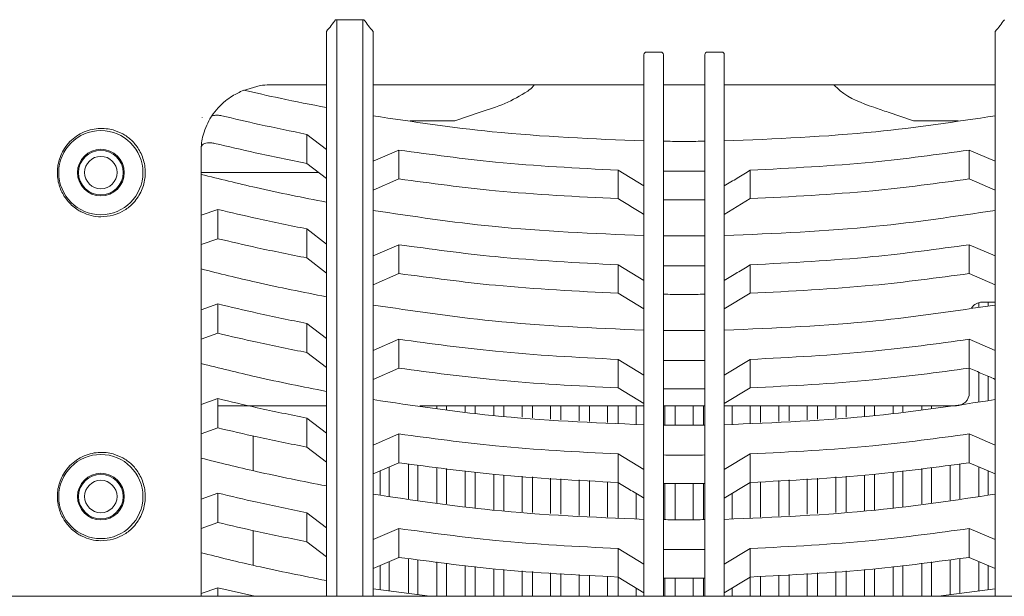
# Model space of a CAD drawing. Header units: millimetres. Extents: x 63 to 559, y 25 to 389.
# Tile 53 of 88: x 235 to 254, y 363 to 374. Entities that reach past the tile are written whole.
import ezdxf

# ---------------------------------------------------------------- set-up
doc = ezdxf.new("R2010")
doc.units = ezdxf.units.MM

msp = doc.modelspace()

# ---------------------------------------------------------------- linework, layer by layer
at = {"color": 7, "linetype": 'Continuous', "lineweight": 15}
for p, q in [((240.603, 373.757), (240.628, 373.757)), ((240.628, 373.757), (240.628, 373.007)), ((240.628, 373.757), (241.128, 373.757)), ((241.128, 373.007), (241.128, 373.757)), ((241.128, 373.757), (241.153, 373.757)), ((240.428, 372.907), (240.428, 373.532)), ((241.328, 373.532), (241.328, 372.907)), ((253.328, 372.907), (253.328, 373.532)), ((240.628, 373.007), (240.628, 372.757)), ((241.128, 372.757), (241.128, 373.007)), ((246.553, 362.632), (246.553, 373.082)), ((246.878, 373.132), (246.603, 373.132)), ((246.928, 373.082), (246.928, 362.632)), ((247.728, 362.632), (247.728, 373.082)), ((248.053, 373.132), (247.778, 373.132)), ((248.103, 373.082), (248.103, 362.632)), ((240.428, 372.757), (240.428, 372.907)), ((241.328, 372.907), (241.328, 372.757)), ((253.328, 372.757), (253.328, 372.907)), ((240.428, 362.632), (240.428, 372.757)), ((240.628, 372.757), (240.628, 362.632)), ((241.128, 362.632), (241.128, 372.757)), ((241.328, 372.757), (241.328, 362.632)), ((253.328, 362.632), (253.328, 372.757)), ((238.828, 372.393), (239.149, 372.485)), ((239.33, 372.498), (240.428, 372.498)), ((241.328, 372.498), (246.553, 372.498)), ((246.928, 372.498), (247.728, 372.498)), ((248.103, 372.498), (253.328, 372.498)), ((238.034, 371.868), (238.031, 371.866)), ((243.391, 371.971), (242.904, 371.807)), ((251.753, 371.807), (251.266, 371.971)), ((242.045, 371.807), (242.904, 371.807)), ((251.753, 371.807), (252.612, 371.807)), ((238.031, 371.47), (238.034, 371.469)), ((238.05, 371.527), (238.055, 371.546)), ((240.053, 371.545), (240.428, 371.254)), ((240.053, 370.985), (240.053, 371.545)), ((238.01, 371.23), (238.01, 371.229)), ((238.01, 362.632), (238.01, 371.229)), ((241.328, 371.025), (241.828, 371.24)), ((241.828, 371.24), (241.828, 370.684)), ((252.828, 371.24), (253.328, 371.025)), ((252.828, 370.684), (252.828, 371.24)), ((240.428, 370.694), (240.053, 370.985)), ((238.01, 370.807), (240.283, 370.807)), ((246.053, 370.853), (246.553, 370.551)), ((246.053, 370.304), (246.053, 370.853)), ((248.603, 370.853), (248.603, 370.304)), ((241.828, 370.684), (241.328, 370.468)), ((253.328, 370.468), (252.828, 370.684)), ((248.603, 370.304), (248.103, 370.001)), ((238.01, 369.984), (238.335, 370.097)), ((238.335, 370.097), (238.335, 369.531)), ((240.053, 369.72), (240.428, 369.429)), ((240.053, 369.16), (240.053, 369.72)), ((238.335, 369.531), (238.01, 369.417)), ((241.328, 369.2), (241.828, 369.415)), ((241.828, 369.415), (241.828, 368.859)), ((252.828, 369.415), (253.328, 369.2)), ((252.828, 368.859), (252.828, 369.415)), ((240.428, 368.869), (240.053, 369.16)), ((246.053, 369.028), (246.553, 368.726)), ((246.053, 368.479), (246.053, 369.028)), ((248.603, 369.028), (248.603, 368.479)), ((241.828, 368.859), (241.328, 368.643)), ((253.328, 368.643), (252.828, 368.859)), ((246.553, 368.176), (246.053, 368.479)), ((248.603, 368.479), (248.103, 368.176)), ((238.01, 368.159), (238.335, 368.272)), ((238.335, 368.272), (238.335, 367.706)), ((253.015, 368.211), (253.015, 368.299)), ((253.328, 368.307), (253.078, 368.307)), ((253.191, 368.234), (253.191, 368.307)), ((240.053, 367.895), (240.428, 367.604)), ((240.053, 367.335), (240.053, 367.895)), ((238.335, 367.706), (238.01, 367.592)), ((241.328, 367.375), (241.828, 367.59)), ((241.828, 367.59), (241.828, 367.034)), ((252.828, 367.59), (253.328, 367.375)), ((252.828, 367.034), (252.828, 367.59)), ((240.428, 367.044), (240.053, 367.335)), ((246.053, 367.203), (246.553, 366.901)), ((246.053, 366.654), (246.053, 367.203)), ((248.103, 366.901), (248.603, 367.203)), ((248.603, 367.203), (248.603, 366.654)), ((241.828, 367.034), (241.328, 366.818)), ((252.828, 367.034), (252.828, 366.557)), ((253.015, 366.386), (253.015, 366.953)), ((253.191, 366.409), (253.191, 366.877)), ((246.553, 366.351), (246.053, 366.654)), ((248.603, 366.654), (248.103, 366.351)), ((238.01, 366.334), (238.335, 366.447)), ((238.335, 366.447), (238.335, 365.881)), ((238.328, 366.307), (240.428, 366.307)), ((242.233, 366.307), (246.553, 366.307)), ((242.561, 366.263), (242.561, 366.307)), ((242.747, 366.239), (242.747, 366.307)), ((243.108, 366.191), (243.108, 366.307)), ((243.299, 366.165), (243.299, 366.307)), ((243.656, 366.12), (243.656, 366.307)), ((243.852, 366.108), (243.852, 366.307)), ((244.203, 366.086), (244.203, 366.307)), ((244.403, 366.074), (244.403, 366.307)), ((244.753, 366.052), (244.753, 366.307)), ((244.953, 366.04), (244.953, 366.307)), ((245.303, 366.019), (245.303, 366.307)), ((245.503, 366.006), (245.503, 366.307)), ((245.853, 365.985), (245.853, 366.307)), ((246.053, 365.973), (246.053, 366.307)), ((246.403, 365.951), (246.403, 366.307)), ((246.928, 366.307), (247.728, 366.307)), ((246.953, 365.936), (246.953, 366.307)), ((247.153, 365.935), (247.153, 366.307)), ((247.503, 365.935), (247.503, 366.307)), ((247.703, 365.936), (247.703, 366.307)), ((248.103, 366.307), (252.578, 366.307)), ((248.253, 365.951), (248.253, 366.307)), ((248.603, 365.973), (248.603, 366.307)), ((248.803, 365.985), (248.803, 366.307)), ((249.153, 366.006), (249.153, 366.307)), ((249.353, 366.019), (249.353, 366.307)), ((249.703, 366.04), (249.703, 366.307)), ((249.903, 366.052), (249.903, 366.307)), ((250.253, 366.074), (250.253, 366.307)), ((250.453, 366.086), (250.453, 366.307)), ((250.805, 366.108), (250.805, 366.307)), ((251.001, 366.12), (251.001, 366.307)), ((251.357, 366.165), (251.357, 366.307)), ((251.548, 366.191), (251.548, 366.307)), ((251.91, 366.239), (251.91, 366.307)), ((252.096, 366.263), (252.096, 366.307)), ((240.053, 366.07), (240.428, 365.779)), ((240.053, 365.51), (240.053, 366.07)), ((238.335, 365.881), (238.01, 365.767)), ((241.328, 365.55), (241.828, 365.765)), ((241.828, 365.765), (241.828, 365.209)), ((252.828, 365.209), (252.828, 365.765)), ((252.828, 365.765), (253.328, 365.55)), ((239.016, 365.056), (239.016, 365.726)), ((240.428, 365.219), (240.053, 365.51)), ((246.053, 365.378), (246.553, 365.076)), ((246.053, 364.829), (246.053, 365.378)), ((248.103, 365.076), (248.603, 365.378)), ((248.603, 365.378), (248.603, 364.829)), ((241.828, 365.209), (241.328, 364.993)), ((242.013, 364.511), (242.013, 365.186)), ((252.643, 364.511), (252.643, 365.186)), ((253.328, 364.993), (252.828, 365.209)), ((241.466, 364.584), (241.466, 365.052)), ((241.642, 364.561), (241.642, 365.128)), ((242.194, 364.487), (242.194, 365.164)), ((242.561, 364.438), (242.561, 365.12)), ((242.747, 364.414), (242.747, 365.097)), ((243.108, 364.366), (243.108, 365.053)), ((243.299, 364.34), (243.299, 365.03)), ((251.357, 364.34), (251.357, 365.03)), ((251.548, 364.366), (251.548, 365.053)), ((251.91, 364.414), (251.91, 365.097)), ((252.096, 364.438), (252.096, 365.12)), ((252.462, 364.487), (252.462, 365.164)), ((253.015, 364.561), (253.015, 365.128)), ((253.191, 364.584), (253.191, 365.052)), ((243.656, 364.295), (243.656, 364.987)), ((243.852, 364.283), (243.852, 364.972)), ((244.203, 364.261), (244.203, 364.949)), ((244.403, 364.249), (244.403, 364.936)), ((244.753, 364.227), (244.753, 364.913)), ((244.953, 364.215), (244.953, 364.9)), ((245.303, 364.194), (245.303, 364.878)), ((245.503, 364.181), (245.503, 364.864)), ((245.853, 364.16), (245.853, 364.842)), ((246.053, 364.148), (246.053, 364.829)), ((246.953, 364.111), (246.953, 364.809)), ((247.153, 364.11), (247.153, 364.808)), ((247.503, 364.11), (247.503, 364.808)), ((247.703, 364.111), (247.703, 364.809)), ((248.603, 364.829), (248.103, 364.526)), ((248.603, 364.148), (248.603, 364.829)), ((248.803, 364.16), (248.803, 364.842)), ((249.153, 364.181), (249.153, 364.864)), ((249.353, 364.194), (249.353, 364.878)), ((249.703, 364.215), (249.703, 364.9)), ((249.903, 364.227), (249.903, 364.913)), ((250.253, 364.249), (250.253, 364.936)), ((250.453, 364.261), (250.453, 364.949)), ((250.805, 364.283), (250.805, 364.972)), ((251.001, 364.295), (251.001, 364.987)), ((238.01, 364.509), (238.335, 364.622)), ((238.335, 364.622), (238.335, 364.056)), ((246.403, 364.126), (246.403, 364.617)), ((248.253, 364.126), (248.253, 364.617)), ((240.053, 364.245), (240.428, 363.954)), ((240.053, 363.685), (240.053, 364.245)), ((238.335, 364.056), (238.01, 363.942)), ((239.016, 363.231), (239.016, 363.901)), ((241.328, 363.725), (241.828, 363.94)), ((241.828, 363.94), (241.828, 363.384)), ((252.828, 363.94), (253.328, 363.725)), ((252.828, 363.384), (252.828, 363.94)), ((240.428, 363.394), (240.053, 363.685)), ((246.053, 363.553), (246.553, 363.251)), ((246.053, 363.004), (246.053, 363.553)), ((248.103, 363.251), (248.603, 363.553)), ((248.603, 363.553), (248.603, 363.004)), ((241.828, 363.384), (241.328, 363.168)), ((241.642, 362.736), (241.642, 363.303)), ((242.013, 362.686), (242.013, 363.361)), ((242.194, 362.662), (242.194, 363.339)), ((242.561, 362.632), (242.561, 363.295)), ((252.096, 362.632), (252.096, 363.295)), ((252.462, 362.662), (252.462, 363.339)), ((252.643, 362.686), (252.643, 363.361)), ((253.328, 363.168), (252.828, 363.384)), ((253.015, 362.736), (253.015, 363.303)), ((241.466, 362.759), (241.466, 363.227)), ((242.747, 362.632), (242.747, 363.272)), ((243.108, 362.632), (243.108, 363.228)), ((243.299, 362.632), (243.299, 363.205)), ((243.656, 362.632), (243.656, 363.162)), ((243.852, 362.632), (243.852, 363.147)), ((244.203, 362.632), (244.203, 363.124)), ((244.403, 362.632), (244.403, 363.111)), ((250.253, 362.632), (250.253, 363.111)), ((250.453, 362.632), (250.453, 363.124)), ((250.805, 362.632), (250.805, 363.147)), ((251.001, 362.632), (251.001, 363.162)), ((251.357, 362.632), (251.357, 363.205)), ((251.548, 362.632), (251.548, 363.228)), ((251.91, 362.632), (251.91, 363.272)), ((253.191, 362.759), (253.191, 363.227)), ((244.753, 362.632), (244.753, 363.088)), ((244.953, 362.632), (244.953, 363.075)), ((245.303, 362.632), (245.303, 363.053)), ((245.503, 362.632), (245.503, 363.039)), ((245.853, 362.632), (245.853, 363.017)), ((246.553, 362.701), (246.053, 363.004)), ((246.053, 362.632), (246.053, 363.004)), ((246.953, 362.632), (246.953, 362.984)), ((247.153, 362.632), (247.153, 362.983)), ((247.503, 362.632), (247.503, 362.983)), ((247.703, 362.632), (247.703, 362.984)), ((248.603, 363.004), (248.103, 362.701)), ((248.603, 362.632), (248.603, 363.004)), ((248.803, 362.632), (248.803, 363.017)), ((249.153, 362.632), (249.153, 363.039)), ((249.353, 362.632), (249.353, 363.053)), ((249.703, 362.632), (249.703, 363.075)), ((249.903, 362.632), (249.903, 363.088)), ((238.01, 362.684), (238.335, 362.797)), ((239.046, 362.632), (238.335, 362.797)), ((238.335, 362.797), (238.335, 362.632)), ((242.421, 362.632), (241.328, 362.777)), ((246.403, 362.632), (246.403, 362.792)), ((248.253, 362.632), (248.253, 362.792)), ((252.236, 362.632), (253.328, 362.777)), ((227.221, 362.632), (266.186, 362.632))]:
    msp.add_line(p, q, dxfattribs=at)
for centre, radius in [((236.078, 370.807), 0.812), ((236.078, 370.807), 0.45), ((236.078, 370.807), 0.43), ((236.078, 370.807), 0.313), ((236.078, 364.557), 0.812), ((236.078, 364.557), 0.45), ((236.078, 364.557), 0.43), ((236.078, 364.557), 0.313)]:
    msp.add_circle(centre, radius, dxfattribs=at)
for centre, radius, start, end in [((246.603, 373.082), 0.05, 90, 180), ((246.878, 373.082), 0.05, 0, 90), ((247.778, 373.082), 0.05, 90, 180), ((248.053, 373.082), 0.05, 0, 90), ((239.33, 371.248), 1.25, 90, 98.3093), ((239.571, 370.696), 1.853, 113.6279, 121.1019), ((239.26, 371.212), 1.25, 165.3854, 179.2005), ((253.078, 368.057), 0.25, 90, 146.6182), ((252.578, 366.557), 0.25, 270, 0)]:
    msp.add_arc(centre, radius, start, end, dxfattribs=at)
for centre, major_axis, start_param, end_param in [((239.68, 374.025), (1.083, 1.083), 4.83094, 5.020101), ((242.077, 374.025), (1.083, -1.083), 4.404677, 4.593838), ((252.58, 374.025), (1.083, 1.083), 4.83094, 5.020101)]:
    msp.add_ellipse(centre, major_axis=major_axis, ratio=0.57735, start_param=start_param, end_param=end_param, dxfattribs=at)
for points, knots in [([(243.391, 371.971), (243.553, 372.023), (243.875, 372.125), (244.21, 372.31), (244.399, 372.441), (244.432, 372.489), (244.438, 372.498)], [0, 0, 0, 0, 0.428029, 0.85309, 0.972545, 1, 1, 1, 1]), ([(250.218, 372.498), (250.257, 372.46), (250.47, 372.253), (250.853, 372.111), (251.172, 372.003), (251.266, 371.971)], [0, 0, 0, 0, 0.139322, 0.749594, 1, 1, 1, 1]), ([(238.217, 371.901), (238.298, 372.005), (238.411, 372.15), (238.569, 372.253), (238.614, 372.282)], [0, 0, 0, 0, 0.716853, 1, 1, 1, 1]), ([(240.428, 372.061), (240.131, 372.119), (239.598, 372.223), (239.069, 372.343), (238.836, 372.396)], [0, 0, 0, 0, 0.558863, 1, 1, 1, 1]), ([(238.055, 371.546), (238.097, 371.662), (238.14, 371.783), (238.213, 371.896), (238.217, 371.901)], [0, 0, 0, 0, 0.953858, 1, 1, 1, 1]), ([(238.217, 371.901), (238.239, 371.906), (238.284, 371.917), (238.355, 371.915), (238.398, 371.906), (238.413, 371.903)], [0, 0, 0, 0, 0.3993814, 0.8004253, 1, 1, 1, 1]), ([(240.053, 371.545), (239.747, 371.607), (239.198, 371.718), (238.653, 371.847), (238.413, 371.903)], [0, 0, 0, 0, 0.558836, 1, 1, 1, 1]), ([(246.553, 371.417), (245.577, 371.457), (243.826, 371.53), (242.094, 371.788), (241.328, 371.902)], [0, 0, 0, 0, 0.5581, 1, 1, 1, 1]), ([(248.103, 371.417), (249.08, 371.457), (250.831, 371.53), (252.563, 371.788), (253.328, 371.902)], [0, 0, 0, 0, 0.5581, 1, 1, 1, 1]), ([(236.317, 371.629), (236.272, 371.638), (236.125, 371.671), (235.864, 371.648), (235.569, 371.508), (235.347, 371.263), (235.238, 370.972), (235.234, 370.693), (235.306, 370.448), (235.443, 370.235), (235.593, 370.108), (235.802, 369.993), (236.035, 369.933), (236.237, 369.971), (236.317, 369.985)], [0, 0, 0, 0, 0.045565, 0.150369, 0.260251, 0.365421, 0.456631, 0.534318, 0.606747, 0.682164, 0.766336, 0.794734, 0.918749, 1, 1, 1, 1]), ([(236.317, 371.629), (236.378, 371.607), (236.501, 371.564), (236.677, 371.434), (236.824, 371.253), (236.926, 371.012), (236.947, 370.73), (236.875, 370.453), (236.731, 370.23), (236.545, 370.077), (236.403, 370.011), (236.331, 369.99), (236.317, 369.985)], [0, 0, 0, 0, 0.09384, 0.187457, 0.286561, 0.405676, 0.535796, 0.659136, 0.786322, 0.887939, 0.977851, 1, 1, 1, 1]), ([(238.273, 371.371), (238.248, 371.376), (238.2, 371.385), (238.131, 371.382), (238.073, 371.367), (238.03, 371.338), (238.014, 371.308), (238.013, 371.29), (238.012, 371.286)], [0, 0, 0, 0, 0.1776513, 0.3551559, 0.5369193, 0.7340662, 0.9508929, 1, 1, 1, 1]), ([(240.053, 370.985), (239.721, 371.052), (239.125, 371.171), (238.534, 371.31), (238.273, 371.371)], [0, 0, 0, 0, 0.558785, 1, 1, 1, 1]), ([(247.328, 371.409), (247.254, 371.409), (247.12, 371.409), (246.987, 371.411), (246.928, 371.411)], [0, 0, 0, 0, 0.559992, 1, 1, 1, 1]), ([(247.328, 371.409), (247.403, 371.409), (247.536, 371.409), (247.67, 371.411), (247.728, 371.411)], [0, 0, 0, 0, 0.5599924, 1, 1, 1, 1]), ([(246.053, 370.853), (245.264, 370.893), (243.85, 370.965), (242.447, 371.156), (241.828, 371.24)], [0, 0, 0, 0, 0.558604, 1, 1, 1, 1]), ([(248.603, 370.853), (249.393, 370.893), (250.807, 370.965), (252.209, 371.156), (252.828, 371.24)], [0, 0, 0, 0, 0.558604, 1, 1, 1, 1]), ([(240.428, 370.236), (239.976, 370.325), (239.166, 370.486), (238.364, 370.685), (238.01, 370.773)], [0, 0, 0, 0, 0.558193, 1, 1, 1, 1]), ([(247.328, 370.832), (247.254, 370.832), (247.12, 370.832), (246.987, 370.833), (246.928, 370.834)], [0, 0, 0, 0, 0.5599925, 1, 1, 1, 1]), ([(247.328, 370.832), (247.403, 370.832), (247.536, 370.832), (247.67, 370.833), (247.728, 370.834)], [0, 0, 0, 0, 0.559993, 1, 1, 1, 1]), ([(248.103, 370.551), (248.187, 370.601), (248.354, 370.701), (248.52, 370.803), (248.603, 370.853)], [0, 0, 0, 0, 0.499995, 1, 1, 1, 1]), ([(246.053, 370.304), (245.264, 370.343), (243.85, 370.413), (242.447, 370.601), (241.828, 370.684)], [0, 0, 0, 0, 0.55872, 1, 1, 1, 1]), ([(248.603, 370.304), (249.393, 370.343), (250.807, 370.413), (252.209, 370.601), (252.828, 370.684)], [0, 0, 0, 0, 0.55872, 1, 1, 1, 1]), ([(246.553, 370.001), (246.47, 370.051), (246.303, 370.151), (246.137, 370.253), (246.053, 370.304)], [0, 0, 0, 0, 0.499996, 1, 1, 1, 1]), ([(247.328, 370.282), (247.254, 370.282), (247.12, 370.282), (246.987, 370.284), (246.928, 370.284)], [0, 0, 0, 0, 0.559993, 1, 1, 1, 1]), ([(247.328, 370.282), (247.403, 370.282), (247.536, 370.282), (247.67, 370.284), (247.728, 370.284)], [0, 0, 0, 0, 0.5599926, 1, 1, 1, 1]), ([(240.053, 369.72), (239.732, 369.785), (239.157, 369.902), (238.587, 370.037), (238.335, 370.097)], [0, 0, 0, 0, 0.558776, 1, 1, 1, 1]), ([(246.553, 369.592), (245.577, 369.632), (243.826, 369.705), (242.094, 369.963), (241.328, 370.077)], [0, 0, 0, 0, 0.5581, 1, 1, 1, 1]), ([(248.103, 369.592), (249.08, 369.632), (250.831, 369.705), (252.563, 369.963), (253.328, 370.077)], [0, 0, 0, 0, 0.5581, 1, 1, 1, 1]), ([(247.328, 369.584), (247.254, 369.584), (247.12, 369.584), (246.987, 369.586), (246.928, 369.586)], [0, 0, 0, 0, 0.559992, 1, 1, 1, 1]), ([(247.328, 369.584), (247.403, 369.584), (247.536, 369.584), (247.67, 369.586), (247.728, 369.586)], [0, 0, 0, 0, 0.559992, 1, 1, 1, 1]), ([(240.053, 369.16), (239.732, 369.224), (239.157, 369.339), (238.587, 369.473), (238.335, 369.531)], [0, 0, 0, 0, 0.558832, 1, 1, 1, 1]), ([(246.053, 369.028), (245.264, 369.068), (243.85, 369.14), (242.447, 369.331), (241.828, 369.415)], [0, 0, 0, 0, 0.558604, 1, 1, 1, 1]), ([(248.603, 369.028), (249.393, 369.068), (250.807, 369.14), (252.209, 369.331), (252.828, 369.415)], [0, 0, 0, 0, 0.558604, 1, 1, 1, 1]), ([(247.328, 369.007), (247.254, 369.007), (247.12, 369.007), (246.987, 369.008), (246.928, 369.009)], [0, 0, 0, 0, 0.559993, 1, 1, 1, 1]), ([(247.328, 369.007), (247.403, 369.007), (247.536, 369.007), (247.67, 369.008), (247.728, 369.009)], [0, 0, 0, 0, 0.559993, 1, 1, 1, 1]), ([(248.103, 368.726), (248.187, 368.776), (248.354, 368.876), (248.52, 368.978), (248.603, 369.028)], [0, 0, 0, 0, 0.499995, 1, 1, 1, 1]), ([(240.428, 368.411), (239.976, 368.5), (239.166, 368.661), (238.364, 368.86), (238.01, 368.948)], [0, 0, 0, 0, 0.558193, 1, 1, 1, 1]), ([(246.053, 368.479), (245.264, 368.518), (243.85, 368.588), (242.447, 368.776), (241.828, 368.859)], [0, 0, 0, 0, 0.55872, 1, 1, 1, 1]), ([(248.603, 368.479), (249.393, 368.518), (250.807, 368.588), (252.209, 368.776), (252.828, 368.859)], [0, 0, 0, 0, 0.55872, 1, 1, 1, 1]), ([(247.328, 368.457), (247.254, 368.457), (247.12, 368.457), (246.987, 368.459), (246.928, 368.459)], [0, 0, 0, 0, 0.559993, 1, 1, 1, 1]), ([(247.328, 368.457), (247.403, 368.457), (247.536, 368.457), (247.67, 368.459), (247.728, 368.459)], [0, 0, 0, 0, 0.5599926, 1, 1, 1, 1]), ([(240.053, 367.895), (239.732, 367.96), (239.157, 368.077), (238.587, 368.212), (238.335, 368.272)], [0, 0, 0, 0, 0.558776, 1, 1, 1, 1]), ([(246.553, 367.767), (245.577, 367.807), (243.826, 367.88), (242.094, 368.138), (241.328, 368.252)], [0, 0, 0, 0, 0.5581, 1, 1, 1, 1]), ([(248.103, 367.767), (249.08, 367.807), (250.831, 367.88), (252.563, 368.138), (253.328, 368.252)], [0, 0, 0, 0, 0.5581, 1, 1, 1, 1]), ([(240.053, 367.335), (239.732, 367.399), (239.157, 367.514), (238.587, 367.648), (238.335, 367.706)], [0, 0, 0, 0, 0.558832, 1, 1, 1, 1]), ([(247.328, 367.759), (247.254, 367.759), (247.12, 367.759), (246.987, 367.761), (246.928, 367.761)], [0, 0, 0, 0, 0.559992, 1, 1, 1, 1]), ([(247.328, 367.759), (247.403, 367.759), (247.536, 367.759), (247.67, 367.761), (247.728, 367.761)], [0, 0, 0, 0, 0.559992, 1, 1, 1, 1]), ([(246.053, 367.203), (245.264, 367.243), (243.85, 367.315), (242.447, 367.506), (241.828, 367.59)], [0, 0, 0, 0, 0.558604, 1, 1, 1, 1]), ([(248.603, 367.203), (249.393, 367.243), (250.807, 367.315), (252.209, 367.506), (252.828, 367.59)], [0, 0, 0, 0, 0.558604, 1, 1, 1, 1]), ([(240.428, 366.586), (239.976, 366.675), (239.166, 366.836), (238.364, 367.035), (238.01, 367.123)], [0, 0, 0, 0, 0.558193, 1, 1, 1, 1]), ([(247.328, 367.182), (247.254, 367.182), (247.12, 367.182), (246.987, 367.183), (246.928, 367.184)], [0, 0, 0, 0, 0.559993, 1, 1, 1, 1]), ([(247.328, 367.182), (247.403, 367.182), (247.536, 367.182), (247.67, 367.183), (247.728, 367.184)], [0, 0, 0, 0, 0.559993, 1, 1, 1, 1]), ([(246.053, 366.654), (245.264, 366.693), (243.85, 366.763), (242.447, 366.951), (241.828, 367.034)], [0, 0, 0, 0, 0.55872, 1, 1, 1, 1]), ([(248.603, 366.654), (249.393, 366.693), (250.807, 366.763), (252.209, 366.951), (252.828, 367.034)], [0, 0, 0, 0, 0.55872, 1, 1, 1, 1]), ([(253.328, 366.818), (253.245, 366.854), (253.078, 366.925), (252.912, 366.998), (252.828, 367.034)], [0, 0, 0, 0, 0.499997, 1, 1, 1, 1]), ([(247.328, 366.632), (247.254, 366.632), (247.12, 366.632), (246.987, 366.634), (246.928, 366.634)], [0, 0, 0, 0, 0.559993, 1, 1, 1, 1]), ([(247.328, 366.632), (247.403, 366.632), (247.536, 366.632), (247.67, 366.634), (247.728, 366.634)], [0, 0, 0, 0, 0.559993, 1, 1, 1, 1]), ([(240.053, 366.07), (239.732, 366.135), (239.157, 366.252), (238.587, 366.387), (238.335, 366.447)], [0, 0, 0, 0, 0.558776, 1, 1, 1, 1]), ([(246.553, 365.942), (245.577, 365.982), (243.826, 366.055), (242.094, 366.313), (241.328, 366.427)], [0, 0, 0, 0, 0.5581, 1, 1, 1, 1]), ([(248.103, 365.942), (249.08, 365.982), (250.831, 366.055), (252.563, 366.313), (253.328, 366.427)], [0, 0, 0, 0, 0.5581, 1, 1, 1, 1]), ([(240.053, 365.51), (239.732, 365.574), (239.157, 365.689), (238.587, 365.823), (238.335, 365.881)], [0, 0, 0, 0, 0.558832, 1, 1, 1, 1]), ([(246.053, 365.378), (245.264, 365.418), (243.85, 365.49), (242.447, 365.681), (241.828, 365.765)], [0, 0, 0, 0, 0.558604, 1, 1, 1, 1]), ([(247.328, 365.934), (247.254, 365.934), (247.12, 365.934), (246.987, 365.936), (246.928, 365.936)], [0, 0, 0, 0, 0.559992, 1, 1, 1, 1]), ([(247.328, 365.934), (247.403, 365.934), (247.536, 365.934), (247.67, 365.936), (247.728, 365.936)], [0, 0, 0, 0, 0.559992, 1, 1, 1, 1]), ([(248.603, 365.378), (249.393, 365.418), (250.807, 365.49), (252.209, 365.681), (252.828, 365.765)], [0, 0, 0, 0, 0.558604, 1, 1, 1, 1]), ([(236.317, 365.379), (236.272, 365.388), (236.125, 365.421), (235.864, 365.398), (235.569, 365.258), (235.347, 365.013), (235.238, 364.722), (235.234, 364.443), (235.306, 364.198), (235.443, 363.985), (235.593, 363.858), (235.802, 363.743), (236.035, 363.683), (236.237, 363.721), (236.317, 363.735)], [0, 0, 0, 0, 0.045565, 0.150369, 0.260251, 0.365421, 0.456632, 0.534318, 0.606747, 0.682164, 0.766336, 0.794734, 0.918749, 1, 1, 1, 1]), ([(236.317, 365.379), (236.378, 365.357), (236.501, 365.314), (236.677, 365.184), (236.824, 365.003), (236.926, 364.762), (236.947, 364.48), (236.875, 364.203), (236.731, 363.98), (236.545, 363.827), (236.403, 363.761), (236.331, 363.74), (236.317, 363.735)], [0, 0, 0, 0, 0.09384, 0.187457, 0.286561, 0.405676, 0.535796, 0.659136, 0.786322, 0.887939, 0.977851, 1, 1, 1, 1]), ([(240.428, 364.761), (239.976, 364.85), (239.166, 365.011), (238.364, 365.21), (238.01, 365.298)], [0, 0, 0, 0, 0.5581934, 1, 1, 1, 1]), ([(246.053, 364.829), (245.264, 364.868), (243.85, 364.938), (242.447, 365.126), (241.828, 365.209)], [0, 0, 0, 0, 0.55872, 1, 1, 1, 1]), ([(247.328, 365.357), (247.254, 365.357), (247.12, 365.357), (246.987, 365.358), (246.928, 365.359)], [0, 0, 0, 0, 0.559993, 1, 1, 1, 1]), ([(247.328, 365.357), (247.403, 365.357), (247.536, 365.357), (247.67, 365.358), (247.728, 365.359)], [0, 0, 0, 0, 0.559993, 1, 1, 1, 1]), ([(248.603, 364.829), (249.393, 364.868), (250.807, 364.938), (252.209, 365.126), (252.828, 365.209)], [0, 0, 0, 0, 0.55872, 1, 1, 1, 1]), ([(246.553, 364.526), (246.47, 364.576), (246.303, 364.676), (246.137, 364.778), (246.053, 364.829)], [0, 0, 0, 0, 0.499996, 1, 1, 1, 1]), ([(247.328, 364.807), (247.254, 364.807), (247.12, 364.807), (246.987, 364.809), (246.928, 364.809)], [0, 0, 0, 0, 0.559993, 1, 1, 1, 1]), ([(247.328, 364.807), (247.403, 364.807), (247.536, 364.807), (247.67, 364.809), (247.728, 364.809)], [0, 0, 0, 0, 0.559993, 1, 1, 1, 1]), ([(240.053, 364.245), (239.732, 364.31), (239.157, 364.427), (238.587, 364.562), (238.335, 364.622)], [0, 0, 0, 0, 0.558776, 1, 1, 1, 1]), ([(246.553, 364.117), (245.577, 364.157), (243.826, 364.23), (242.094, 364.488), (241.328, 364.602)], [0, 0, 0, 0, 0.5581, 1, 1, 1, 1]), ([(248.103, 364.117), (249.08, 364.157), (250.831, 364.23), (252.563, 364.488), (253.328, 364.602)], [0, 0, 0, 0, 0.5581, 1, 1, 1, 1]), ([(240.053, 363.685), (239.732, 363.749), (239.157, 363.864), (238.587, 363.998), (238.335, 364.056)], [0, 0, 0, 0, 0.558832, 1, 1, 1, 1]), ([(247.328, 364.109), (247.254, 364.109), (247.12, 364.109), (246.987, 364.111), (246.928, 364.111)], [0, 0, 0, 0, 0.5599924, 1, 1, 1, 1]), ([(247.328, 364.109), (247.403, 364.109), (247.536, 364.109), (247.67, 364.111), (247.728, 364.111)], [0, 0, 0, 0, 0.559992, 1, 1, 1, 1]), ([(246.053, 363.553), (245.264, 363.593), (243.85, 363.665), (242.447, 363.856), (241.828, 363.94)], [0, 0, 0, 0, 0.558604, 1, 1, 1, 1]), ([(248.603, 363.553), (249.393, 363.593), (250.807, 363.665), (252.209, 363.856), (252.828, 363.94)], [0, 0, 0, 0, 0.558604, 1, 1, 1, 1]), ([(247.328, 363.532), (247.254, 363.532), (247.12, 363.532), (246.987, 363.533), (246.928, 363.534)], [0, 0, 0, 0, 0.559993, 1, 1, 1, 1]), ([(247.328, 363.532), (247.403, 363.532), (247.536, 363.532), (247.67, 363.533), (247.728, 363.534)], [0, 0, 0, 0, 0.559993, 1, 1, 1, 1]), ([(240.428, 362.936), (239.976, 363.025), (239.166, 363.186), (238.364, 363.385), (238.01, 363.473)], [0, 0, 0, 0, 0.558193, 1, 1, 1, 1]), ([(246.053, 363.004), (245.264, 363.043), (243.85, 363.113), (242.447, 363.301), (241.828, 363.384)], [0, 0, 0, 0, 0.5587203, 1, 1, 1, 1]), ([(248.603, 363.004), (249.393, 363.043), (250.807, 363.113), (252.209, 363.301), (252.828, 363.384)], [0, 0, 0, 0, 0.5587203, 1, 1, 1, 1]), ([(247.328, 362.982), (247.254, 362.982), (247.12, 362.982), (246.987, 362.984), (246.928, 362.984)], [0, 0, 0, 0, 0.559993, 1, 1, 1, 1]), ([(247.328, 362.982), (247.403, 362.982), (247.536, 362.982), (247.67, 362.984), (247.728, 362.984)], [0, 0, 0, 0, 0.559993, 1, 1, 1, 1])]:
    msp.add_open_spline(points, degree=3, knots=knots, dxfattribs=at)

doc.saveas('drawing.dxf')
